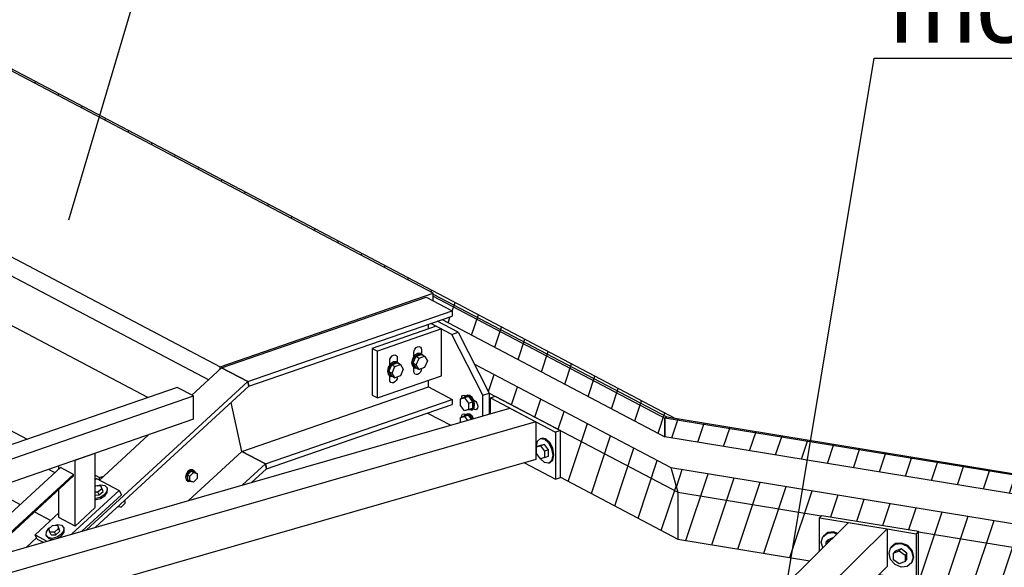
# Model space of a CAD drawing. Header units: millimetres. Extents: x 60 to 119230, y 44 to 9810.
# Tile 23 of 33: x 61146 to 63048, y 3657 to 4715. Entities that reach past the tile are written whole.
import ezdxf

# ---------------------------------------------------------------- set-up
doc = ezdxf.new("R2010")
doc.units = ezdxf.units.MM
doc.styles.add('Arial', font='ARIAL.TTF', dxfattribs={"height": 0.2})
pattern_1 = [(71.565, (63768.425, 8195.16), (-59.53125, -19.84375), [])]

# ---------------------------------------------------------------- blocks, each defined once
blk = doc.blocks.new('Part-10009 - 9115')
at = {"color": 7}
for p, q in [((61950.6, 4122.8), (61827, 4080.1)), ((61960.6, 4117.5), (61837.1, 4074.8)), ((61950.6, 4122.8), (61960.6, 4117.5)), ((61960.6, 4027.1), (61960.6, 4117.5)), ((61827, 4080.1), (61827, 3989.7)), ((61827, 4080.1), (61837.1, 4074.8)), ((61837.1, 3984.4), (61837.1, 4074.8)), ((61837.1, 3984.4), (61960.6, 4027.1)), ((61827, 3989.7), (61837.1, 3984.4))]:
    blk.add_line(p, q, dxfattribs=at)
blk = doc.blocks.new('Part-10003 - 9115')
h = blk.add_hatch()
h.set_pattern_fill('', color=96, scale=50, angle=45, style=0, pattern_type=0)
h.set_pattern_definition(pattern_1)
h.paths.add_polyline_path([(61789.3, 4132.7), (61835.9, 4148.9), (61789.3, 4132.7), (61685.6, 4096.9)])
h = blk.add_hatch()
h.set_pattern_fill('', color=96, scale=50, angle=45, style=0, pattern_type=0)
h.set_pattern_definition(pattern_1)
h.paths.add_polyline_path([(62040.6, 3989.5), (62033, 4004.4), (62004.7, 4059.9), (62033, 4004.4)])
h = blk.add_hatch()
h.set_pattern_fill('', color=96, scale=50, angle=45, style=0, pattern_type=0)
h.set_pattern_definition(pattern_1)
h.paths.add_polyline_path([(62417.2, 3711.5), (62417.2, 3802), (62403.4, 3849.9), (62024.7, 4049.4), (62053, 3993.8), (62053, 3953.1), (62055.2, 3953.7), (62055.2, 3984.4), (62064.5, 3987.6), (62190.4, 3921.3), (62190.4, 3831)])
at = {"color": 96}
for p, q in [((62024.7, 4049.4), (62403.4, 3849.9)), ((62053, 3993.8), (62417.2, 3802)), ((62403.4, 3849.9), (62417.2, 3802)), ((62190.4, 3831), (62417.2, 3711.5)), ((62417.2, 3802), (62417.2, 3711.5))]:
    blk.add_line(p, q, dxfattribs=at)
blk = doc.blocks.new('Part-10004 - 9115')
at = {"color": 7}
for p, q in [((61013.7, 4677.2), (60601.8, 4534.9)), ((61945, 4186.6), (61013.7, 4677.2)), ((60601.8, 4534.9), (61533.2, 4044.3)), ((60601.8, 4534.9), (60601.8, 4498.7)), ((60601.8, 4498.7), (61511.3, 4019.6)), ((61533.2, 4044.3), (61945, 4186.6)), ((61945, 4171.6), (61945, 4186.6)), ((61533.2, 4039.7), (61533.2, 4044.3))]:
    blk.add_line(p, q, dxfattribs=at)
blk = doc.blocks.new('Part-10008 - 9115')
h = blk.add_hatch()
h.set_pattern_fill('', color=96, scale=50, angle=45, style=0, pattern_type=0)
h.set_pattern_definition([(71.56505, (65251.576, 3961.35), (-59.53125, -19.84375), [])])
h.paths.add_polyline_path([(61962, 4135.8), (62392.1, 3909.2), (62392.1, 3945.4), (62395.7, 3947.6), (62411.8, 3944.9), (58388.4, 6064.3), (58381.7, 6062), (58346.4, 6080.6), (58341.8, 6079), (58341.8, 6042.8), (60912.2, 4688.8), (60943.1, 4699.5), (60993.4, 4672.9), (60993.4, 4670.2), (61007.1, 4674.9), (61011.8, 4676.5), (61013.7, 4677.2), (61945, 4186.6), (61945, 4171.6), (61981.4, 4152.5), (61981.4, 4142.5), (61972.8, 4139.6)])
at = {"color": 96}
for p, q in [((62411.8, 3944.9), (58388.4, 6064.3)), ((61945, 4184.9), (62395.7, 3947.6)), ((61945, 4180.9), (62392.1, 3945.4)), ((61962, 4135.8), (62392.1, 3909.2)), ((62395.7, 3947.6), (62392.1, 3945.4)), ((62392.1, 3945.4), (62392.1, 3909.2))]:
    blk.add_line(p, q, dxfattribs=at)
blk = doc.blocks.new('Part-10010 - 9115')
at = {"color": 7}
for p, q in [((61980.8, 4107), (61940.3, 4128.3)), ((61993.2, 4111.3), (61952.7, 4132.6)), ((61980.8, 4107), (61993.2, 4111.3)), ((62040.6, 3989.5), (61980.8, 4107)), ((61993.2, 4111.3), (62053, 3993.8)), ((62040.6, 3989.5), (62053, 3993.8)), ((62053, 3993.8), (62053, 3953.1)), ((62040.6, 3949.5), (62040.6, 3989.5)), ((61934, 3955.2), (61978.6, 3931.7))]:
    blk.add_line(p, q, dxfattribs=at)
blk = doc.blocks.new('Bolt-10011 - 9115')
at = {"color": 7}
for p, q in [((62005.5, 3985.1), (61997.7, 3982.4)), ((61997.7, 3982.4), (62005.3, 3984.7)), ((61997.7, 3969.9), (61997.7, 3982.4)), ((62000, 3983.8), (62000.4, 3986.8)), ((62000.1, 3983.2), (62000, 3983.8)), ((62000.4, 3986.8), (62001.7, 3988.9)), ((62001.7, 3988.9), (62003.7, 3989.8)), ((62003.7, 3989.8), (62006, 3989.2)), ((62004.7, 3984.8), (62004.9, 3986)), ((62004.9, 3986), (62008.4, 3989.1)), ((62013.1, 3987.4), (62005.3, 3984.7)), ((62005.3, 3984.7), (62012.8, 3974.5)), ((62013.1, 3987.4), (62005.5, 3985.1)), ((62006, 3989.2), (62007.6, 3988.4)), ((62008.4, 3989.1), (62010.7, 3989.9)), ((62008.4, 3989.1), (62013.1, 3988.4)), ((62015.4, 3989.2), (62010.7, 3989.9)), ((62012.8, 3974.5), (62020.6, 3977.1)), ((62012.8, 3974.5), (62012.8, 3961.9)), ((62013.1, 3988.4), (62017.8, 3984.1)), ((62013.1, 3987.4), (62020.6, 3977.1)), ((62020.1, 3984.9), (62015.4, 3989.2)), ((62017.8, 3984.1), (62021.2, 3977.3)), ((62023.6, 3978.1), (62020.1, 3984.9)), ((62020.6, 3977.1), (62020.6, 3964.6)), ((62021.2, 3977.3), (62022.5, 3969.9)), ((62022.3, 3980.6), (62024.8, 3979.3)), ((62024.8, 3970.7), (62023.6, 3978.1)), ((62024.8, 3979.3), (62027.1, 3977.4)), ((62027.1, 3977.4), (62029.1, 3974.5)), ((62029.1, 3974.5), (62030.4, 3971.1)), ((62005.3, 3959.6), (61997.7, 3969.9)), ((62012.8, 3961.9), (62005.3, 3959.6)), ((62013.1, 3961.3), (62012.5, 3961.8)), ((62012.8, 3961.9), (62020.6, 3964.6)), ((62017.8, 3960.6), (62013.1, 3961.3)), ((62021.2, 3963.8), (62017.8, 3960.6)), ((62017.8, 3960.6), (62020.1, 3961.4)), ((62020.1, 3961.4), (62023.6, 3964.6)), ((62022.5, 3969.9), (62021.2, 3963.8)), ((62024.8, 3962.1), (62022.3, 3963.4)), ((62023.6, 3964.6), (62024.8, 3970.7)), ((62027.1, 3961.5), (62024.8, 3962.1)), ((62029.1, 3962.4), (62027.1, 3961.5)), ((62030.4, 3964.5), (62029.1, 3962.4)), ((62030.4, 3971.1), (62030.8, 3967.5)), ((62030.8, 3967.5), (62030.4, 3964.5)), ((62005.5, 3948.9), (61997.7, 3946.3)), ((61997.7, 3946.3), (62005.3, 3948.5)), ((61997.7, 3937.2), (61997.7, 3946.3)), ((62000, 3947.6), (62000.4, 3950.7)), ((62000, 3947), (62000, 3947.6)), ((62000.4, 3950.7), (62001.7, 3952.8)), ((62001.7, 3952.8), (62003.7, 3953.6)), ((62003.7, 3953.6), (62006, 3953.1)), ((62004.6, 3948.6), (62004.9, 3949.8)), ((62004.9, 3949.8), (62008.3, 3952.9)), ((62013.1, 3951.2), (62005.3, 3948.5)), ((62005.3, 3948.5), (62010.8, 3941)), ((62013.1, 3951.2), (62005.5, 3948.9)), ((62006, 3953.1), (62007.6, 3952.2)), ((62008.3, 3952.9), (62010.7, 3953.7)), ((62008.3, 3952.9), (62013.1, 3952.3)), ((62015.4, 3953.1), (62010.7, 3953.7)), ((62013.1, 3952.3), (62017.8, 3947.9)), ((62018.9, 3943.3), (62013.1, 3951.2)), ((62020.1, 3948.8), (62015.4, 3953.1)), ((62017.8, 3947.9), (62020, 3943.6)), ((62022.4, 3944.3), (62020.1, 3948.8)), ((62022.3, 3944.4), (62022.5, 3944.3))]:
    blk.add_line(p, q, dxfattribs=at)
blk = doc.blocks.new('Part-10078 - 9115')
at = {"color": 7}
for p, q in [((61253.5, 3864), (61292.3, 3877.4)), ((61253.5, 3736.6), (61253.5, 3864)), ((61292.3, 3772.4), (61292.3, 3877.4)), ((61222, 3847.3), (61222, 3853.2)), ((61222, 3753.2), (61222, 3807.9)), ((61292.3, 3772.4), (61253.5, 3736.6)), ((61253.5, 3736.6), (61222, 3753.2))]:
    blk.add_line(p, q, dxfattribs=at)
blk = doc.blocks.new('Part-10019 - 9115')
at = {"color": 7}
for p, q in [((61089, 3724.7), (61224.8, 3849.9)), ((61250, 3836.6), (61224.8, 3849.9)), ((61070, 3670.7), (61250, 3836.6)), ((61074.7, 3672.1), (61250, 3833.6)), ((61250, 3833.6), (61250, 3836.6)), ((61032.6, 3672.8), (61046.2, 3685.3)), ((60763.2, 3388), (60891.2, 3506)), ((60765.7, 3387.3), (60895.9, 3507.3)), ((60752.8, 3414.9), (60818.6, 3475.5))]:
    blk.add_line(p, q, dxfattribs=at)
blk = doc.blocks.new('Bolt-11772 - 9115')
at = {"color": 7}
for p, q in [((61907.4, 4072), (61908, 4075.5)), ((61907.4, 4063.8), (61907.4, 4072)), ((61908, 4075.5), (61909.6, 4078.8)), ((61914.8, 4070), (61909, 4066.2)), ((61909.6, 4078.8), (61912, 4081.5)), ((61910.8, 4065.2), (61916.7, 4069)), ((61912, 4081.5), (61914.8, 4083.1)), ((61914.8, 4083.1), (61917.6, 4083.4)), ((61920.6, 4070.2), (61914.8, 4070)), ((61916.7, 4069), (61922.5, 4069.2)), ((61917.6, 4083.4), (61920, 4082.4)), ((61920, 4082.4), (61921.6, 4080.2)), ((61920.6, 4070.2), (61922.5, 4069.2)), ((61921.6, 4080.2), (61922.2, 4077.1)), ((61922.2, 4077.1), (61922.2, 4069.4)), ((61922.5, 4069.2), (61926.8, 4065.7)), ((61862.3, 4050.1), (61858.1, 4043.6)), ((61860.8, 4055.9), (61861.3, 4059.4)), ((61860.8, 4047.7), (61860.8, 4055.9)), ((61861.3, 4059.4), (61862.9, 4062.7)), ((61868.2, 4053.9), (61862.3, 4050.1)), ((61862.9, 4062.7), (61865.3, 4065.4)), ((61864.2, 4049.1), (61870, 4052.9)), ((61864.7, 4048.3), (61875.4, 4052.1)), ((61865.3, 4065.4), (61868.2, 4067)), ((61868.2, 4067), (61871, 4067.3)), ((61874, 4054.1), (61868.2, 4053.9)), ((61870, 4052.9), (61875.9, 4053.1)), ((61871, 4067.3), (61873.4, 4066.3)), ((61873.4, 4066.3), (61875, 4064.1)), ((61874, 4054.1), (61875.9, 4053.1)), ((61875, 4064.1), (61875.5, 4061)), ((61875.4, 4052.1), (61881.7, 4048.7)), ((61875.5, 4061), (61875.5, 4053.3)), ((61875.9, 4053.1), (61880.1, 4049.6)), ((61904.7, 4059.7), (61903.1, 4052.4)), ((61903.1, 4052.4), (61904.7, 4046.2)), ((61909, 4066.2), (61904.7, 4059.7)), ((61905, 4051.4), (61906.6, 4058.7)), ((61906.6, 4045.2), (61905, 4051.4)), ((61905.9, 4051.7), (61911.3, 4064.4)), ((61905.9, 4051.7), (61911.3, 4042.7)), ((61905.9, 4051.7), (61912.2, 4048.4)), ((61906.6, 4058.7), (61910.8, 4065.2)), ((61911.3, 4064.4), (61922.1, 4068.2)), ((61911.3, 4064.4), (61917.6, 4061.1)), ((61912.2, 4048.4), (61917.6, 4061.1)), ((61917.6, 4061.1), (61928.3, 4064.8)), ((61922.1, 4068.2), (61928.3, 4064.8)), ((61928.3, 4064.8), (61933.7, 4055.9)), ((61933.7, 4055.9), (61928.3, 4043.1)), ((61858.1, 4043.6), (61856.5, 4036.3)), ((61856.5, 4036.3), (61858.1, 4030.1)), ((61858.4, 4035.3), (61859.9, 4042.6)), ((61859.9, 4029.1), (61858.4, 4035.3)), ((61859.3, 4035.6), (61864.7, 4048.3)), ((61859.3, 4035.6), (61864.7, 4026.6)), ((61859.3, 4035.6), (61865.6, 4032.3)), ((61859.9, 4042.6), (61864.2, 4049.1)), ((61864.7, 4048.3), (61871, 4045)), ((61865.6, 4032.3), (61871, 4045)), ((61871, 4023.3), (61865.6, 4032.3)), ((61871, 4045), (61881.7, 4048.7)), ((61881.7, 4048.7), (61887.1, 4039.7)), ((61887.1, 4039.7), (61881.7, 4027)), ((61904.7, 4046.2), (61909, 4042.7)), ((61910.8, 4041.7), (61906.6, 4045.2)), ((61907.4, 4035.8), (61907.4, 4044)), ((61908, 4032.7), (61907.4, 4035.8)), ((61909.6, 4030.5), (61908, 4032.7)), ((61909, 4042.7), (61910.8, 4041.7)), ((61913.1, 4041.8), (61910.8, 4041.7)), ((61911.3, 4042.7), (61917.6, 4039.4)), ((61917.6, 4039.4), (61912.2, 4048.4)), ((61917.6, 4031.4), (61914.8, 4029.8)), ((61928.3, 4043.1), (61917.6, 4039.4)), ((61920, 4034.1), (61917.6, 4031.4)), ((61921.6, 4037.4), (61920, 4034.1)), ((61922.2, 4040.9), (61921.6, 4037.4)), ((61922.2, 4041), (61922.2, 4040.9)), ((61858.1, 4030.1), (61862.3, 4026.6)), ((61864.2, 4025.6), (61859.9, 4029.1)), ((61860.8, 4019.7), (61860.8, 4027.8)), ((61861.3, 4016.6), (61860.8, 4019.7)), ((61862.9, 4014.4), (61861.3, 4016.6)), ((61862.3, 4026.6), (61864.2, 4025.6)), ((61865.3, 4013.3), (61862.9, 4014.4)), ((61866.5, 4025.7), (61864.2, 4025.6)), ((61864.7, 4026.6), (61871, 4023.3)), ((61868.2, 4013.7), (61865.3, 4013.3)), ((61871, 4015.3), (61868.2, 4013.7)), ((61881.7, 4027), (61871, 4023.3)), ((61873.4, 4018), (61871, 4015.3)), ((61875, 4021.3), (61873.4, 4018)), ((61875.5, 4024.8), (61875, 4021.3)), ((61875.5, 4024.9), (61875.5, 4024.8)), ((61912, 4029.4), (61909.6, 4030.5)), ((61914.8, 4029.8), (61912, 4029.4))]:
    blk.add_line(p, q, dxfattribs=at)
blk = doc.blocks.new('Part-10041 - 9115')
at = {"color": 7}
for p, q in [((61450.6, 4004.8), (59810.1, 3438.1)), ((61482.1, 3988.2), (61450.6, 4004.8)), ((59841.5, 3421.5), (61482.1, 3988.2)), ((61482.1, 3943), (61482.1, 3988.2)), ((61482.1, 3943), (59850.6, 3379.4)), ((59810.1, 3438.1), (59841.5, 3421.5)), ((59850.6, 3379.4), (59841.5, 3421.5))]:
    blk.add_line(p, q, dxfattribs=at)
blk = doc.blocks.new('Part-10197 - 9115')
h = blk.add_hatch()
h.set_pattern_fill('', color=96, scale=50, angle=45, style=0, pattern_type=0)
h.set_pattern_definition([(71.56505, (68785.03, -1205.953), (-59.53125, -19.84375), [])])
h.paths.add_polyline_path([(68508.6, 2714.1), (68544.4, 2753.9), (68544.4, 2844.4), (62403.4, 3849.9), (62417.2, 3802), (62415.7, 3802.8), (62417.2, 3802), (62417.2, 3711.5), (62671.8, 3669.8), (62677.8, 3675.7), (62690.7, 3688.4), (62690.7, 3752.7), (62695, 3757.5), (62881.7, 3726.9), (62881.7, 3636.5), (62880.9, 3635.6), (65166.3, 3261.4), (65272, 3267.5), (65272.5, 3291.9), (65272.5, 3292.4), (65277.9, 3292.7), (65277.9, 3293.7), (65330, 3296.7), (65330.1, 3296.3), (65352.3, 3318.1), (65399, 3310.5), (65399, 3265.2), (65368.4, 3235.1), (65362.5, 3229.3)])
at = {"color": 96}
for p, q in [((62403.4, 3849.9), (68544.4, 2844.4)), ((62403.4, 3849.9), (62417.2, 3802)), ((62417.2, 3802), (62694.2, 3756.6)), ((62417.2, 3802), (62417.2, 3711.5)), ((62417.2, 3711.5), (62671.8, 3669.8)), ((62881.7, 3725.9), (68508.6, 2804.5))]:
    blk.add_line(p, q, dxfattribs=at)
blk = doc.blocks.new('Part-10241 - 9115')
at = {"color": 7}
for p, q in [((62055.2, 3984.4), (62064.5, 3987.6)), ((62055.2, 3953.7), (62055.2, 3984.4)), ((62055.2, 3984.4), (62143.2, 3938)), ((62064.5, 3987.6), (62190.4, 3921.3)), ((62143.3, 3938), (62181, 3918.1)), ((62190.4, 3921.3), (62181, 3918.1)), ((62181, 3918.1), (62181, 3827.7)), ((62190.4, 3830.9), (62190.4, 3921.3)), ((62121.1, 3859.2), (62181, 3827.7)), ((62181, 3827.7), (62190.4, 3830.9))]:
    blk.add_line(p, q, dxfattribs=at)
blk = doc.blocks.new('Part-10233 - 9115')
at = {"color": 7}
for p, q in [((60394.3, 3476.7), (62092.9, 3964.6)), ((62092.9, 3964.6), (62143.3, 3938.1)), ((62143.3, 3938.1), (60444.7, 3450.2)), ((62143.3, 3938.1), (62143.3, 3865.6)), ((62143.3, 3865.6), (60443.1, 3377.3)), ((60444.7, 3450.2), (60394.3, 3476.7)), ((60443.1, 3377.3), (60444.7, 3450.2))]:
    blk.add_line(p, q, dxfattribs=at)
blk = doc.blocks.new('Bolt-10242 - 9115')
at = {"color": 7}
for p, q in [((62144.1, 3890.3), (62146.2, 3900.5)), ((62146.2, 3900.5), (62151.9, 3905.8)), ((62151.9, 3905.8), (62154.3, 3906.6)), ((62151.9, 3905.8), (62159.8, 3904.7)), ((62162.1, 3905.5), (62154.3, 3906.6)), ((62159.8, 3904.7), (62167.7, 3897.5)), ((62170, 3898.3), (62162.1, 3905.5)), ((62175.8, 3887), (62170, 3898.3)), ((62144.5, 3887.9), (62144.1, 3890.3)), ((62152.3, 3892.3), (62144.5, 3889.6)), ((62144.5, 3889.6), (62152, 3891.9)), ((62144.5, 3877.1), (62144.5, 3889.6)), ((62159.8, 3894.6), (62152, 3891.9)), ((62152, 3891.9), (62159.6, 3881.6)), ((62159.8, 3894.6), (62152.3, 3892.3)), ((62167.4, 3884.3), (62159.6, 3881.6)), ((62159.6, 3881.6), (62159.6, 3869.1)), ((62167.4, 3884.3), (62159.8, 3894.6)), ((62167.4, 3871.8), (62167.4, 3884.3)), ((62167.7, 3897.5), (62173.4, 3886.2)), ((62173.4, 3886.2), (62175.5, 3873.8)), ((62177.9, 3874.6), (62175.8, 3887)), ((62152, 3866.8), (62144.5, 3877.1)), ((62151.9, 3866.6), (62151.4, 3867.7)), ((62159.8, 3859.4), (62151.9, 3866.6)), ((62159.6, 3869.1), (62152, 3866.8)), ((62159.6, 3869.1), (62167.4, 3871.8)), ((62173.4, 3863.6), (62167.7, 3858.3)), ((62170, 3859.1), (62175.8, 3864.4)), ((62175.5, 3873.8), (62173.4, 3863.6)), ((62175.8, 3864.4), (62177.9, 3874.6)), ((62167.7, 3858.3), (62159.8, 3859.4)), ((62167.7, 3858.3), (62170, 3859.1))]:
    blk.add_line(p, q, dxfattribs=at)
blk = doc.blocks.new('Part-11697 - 9115')
at = {"color": 7}
for p, q in [((61478.9, 3989.9), (61536.3, 4042.6)), ((61536.3, 4042.6), (61586.7, 4016.1)), ((61275, 3729.6), (61586.7, 4016.1)), ((61586.7, 4016.1), (61588.6, 4006.8)), ((61292.5, 3734.7), (61588.6, 4006.8)), ((61575.3, 3881), (61554.9, 3975.8)), ((61300.3, 3825.7), (61395.3, 3913)), ((61472.2, 3786.3), (61575.3, 3881)), ((61575.3, 3881), (61620.9, 3857)), ((61576.6, 3816.3), (61620.9, 3857)), ((61594.1, 3821.3), (61622.9, 3847.7)), ((61620.9, 3857), (61622.9, 3847.7)), ((61159.8, 3696.5), (61178.8, 3714.1))]:
    blk.add_line(p, q, dxfattribs=at)
blk = doc.blocks.new('Part-10252 - 9115')
at = {"color": 7}
for p, q in [((61970.7, 2979.1), (62746.7, 3743.6)), ((62821.4, 3731.4), (62045.4, 2966.9)), ((62746.7, 3743.6), (62821.4, 3731.4)), ((62821.4, 3731.4), (62821.4, 3658.9)), ((62784.8, 3622.8), (62821.4, 3658.9)), ((62256.9, 3102.9), (62748.2, 3586.8)), ((62188.3, 3035.2), (62220, 3066.5)), ((62045.4, 2966.9), (61970.7, 2979.1)), ((62044.6, 2893.8), (62126.7, 2974.6)), ((62044.6, 2893.8), (62045.4, 2966.9))]:
    blk.add_line(p, q, dxfattribs=at)
blk = doc.blocks.new('Part-10259 - 9115')
at = {"color": 7}
for p, q in [((62690.7, 3752.7), (62695, 3757.5)), ((62690.7, 3688.4), (62690.7, 3752.7)), ((62690.7, 3752.7), (62821.3, 3731.3)), ((62695, 3757.5), (62881.7, 3726.9)), ((62821.4, 3731.3), (62877.4, 3722.1)), ((62881.7, 3726.9), (62877.4, 3722.1)), ((62881.7, 3636.5), (62881.7, 3726.9)), ((62877.4, 3722.1), (62877.4, 3631.7)), ((62805.7, 3643.4), (62877.4, 3631.7)), ((62877.4, 3631.7), (62881.7, 3636.5))]:
    blk.add_line(p, q, dxfattribs=at)
blk = doc.blocks.new('Bolt-10260 - 9115')
at = {"color": 7}
for p, q in [((62694.3, 3705.5), (62697.4, 3716.3)), ((62697.4, 3716.3), (62705.9, 3723.2)), ((62697.4, 3716.3), (62698.5, 3717.5)), ((62707, 3724.4), (62698.5, 3717.5)), ((62706.4, 3709.8), (62702.8, 3705.8)), ((62702.8, 3705.8), (62712.1, 3709.5)), ((62705.9, 3723.2), (62717.6, 3724.3)), ((62716.4, 3713.8), (62706.4, 3709.8)), ((62718.7, 3725.5), (62707, 3724.4)), ((62717.6, 3724.3), (62724.3, 3721.5)), ((62725.4, 3722.6), (62718.7, 3725.5)), ((62697.1, 3694.8), (62694.3, 3705.5)), ((62702.8, 3705.8), (62702.8, 3700.4)), ((62825, 3684.1), (62828.1, 3694.9)), ((62828.1, 3694.9), (62836.6, 3701.8)), ((62828.1, 3694.9), (62829.2, 3696.1)), ((62837.7, 3703), (62829.2, 3696.1)), ((62833.5, 3684.4), (62844.7, 3688.9)), ((62836.6, 3701.8), (62848.3, 3702.9)), ((62848.3, 3692.8), (62837.1, 3688.4)), ((62849.4, 3704.1), (62837.7, 3703)), ((62848.3, 3692.8), (62844.7, 3688.9)), ((62844.7, 3688.9), (62855.9, 3680.8)), ((62848.3, 3702.9), (62860, 3698)), ((62859.5, 3684.7), (62848.3, 3692.8)), ((62861.1, 3699.2), (62849.4, 3704.1)), ((62860, 3698), (62868.5, 3688.3)), ((62869.6, 3689.5), (62861.1, 3699.2)), ((62872.7, 3677.7), (62869.6, 3689.5)), ((62828.1, 3672.3), (62825, 3684.1)), ((62836.6, 3662.6), (62828.1, 3672.3)), ((62837.1, 3688.4), (62833.5, 3684.4)), ((62833.5, 3671.9), (62833.5, 3684.4)), ((62844.7, 3663.8), (62833.5, 3671.9)), ((62859.5, 3684.7), (62855.9, 3680.8)), ((62855.9, 3680.8), (62855.9, 3668.2)), ((62855.9, 3668.2), (62859.5, 3672.2)), ((62859.5, 3672.2), (62859.5, 3684.7)), ((62868.5, 3688.3), (62871.7, 3676.5)), ((62871.7, 3676.5), (62868.5, 3665.7)), ((62869.6, 3666.9), (62872.7, 3677.7)), ((62848.3, 3657.7), (62836.6, 3662.6)), ((62855.9, 3668.2), (62844.7, 3663.8)), ((62860, 3658.8), (62848.3, 3657.7)), ((62868.5, 3665.7), (62860, 3658.8)), ((62868.5, 3665.7), (62869.6, 3666.9))]:
    blk.add_line(p, q, dxfattribs=at)
blk = doc.blocks.new('Bolt-11761 - 9115')
at = {"color": 7}
for p, q in [((61349.1, 3786.7), (61349.1, 3780.6)), ((61335.8, 3774.4), (61337.4, 3774.5)), ((61336.7, 3775.2), (61342.1, 3773.5)), ((61337.4, 3774.5), (61337.9, 3774.8)), ((61349.1, 3780.6), (61342.1, 3773.5))]:
    blk.add_line(p, q, dxfattribs=at)
blk = doc.blocks.new('Part-11701 - 9115')
at = {"color": 7}
for p, q in [((61536.3, 4042.6), (61931.1, 4179)), ((61931.1, 4179), (61981.4, 4152.5)), ((61586.7, 4016.1), (61981.4, 4152.5)), ((61981.4, 4152.5), (61981.4, 4142.5)), ((61588.6, 4006.8), (61981.4, 4142.5)), ((61935.8, 4117.7), (61935.8, 4126.8)), ((61586.7, 4016.1), (61536.3, 4042.6)), ((61588.6, 4006.8), (61586.7, 4016.1)), ((61935.8, 4005.6), (61935.8, 4018.5)), ((61575.3, 3881), (61935.8, 4005.6)), ((61935.8, 4005.6), (61981.4, 3981.5)), ((61575.3, 3881), (61554.9, 3975.8)), ((61620.9, 3857), (61981.4, 3981.5)), ((61981.4, 3981.5), (61981.4, 3971.6)), ((61622.9, 3847.7), (61981.4, 3971.6)), ((61620.9, 3857), (61575.3, 3881)), ((61622.9, 3847.7), (61620.9, 3857))]:
    blk.add_line(p, q, dxfattribs=at)
blk = doc.blocks.new('Part-11752 - 9115')
at = {"color": 7}
for p, q in [((60136.9, 4107.7), (60370.1, 4188.2)), ((60370.1, 4188.2), (61008.3, 3852)), ((60136.9, 4107.7), (60775.2, 3771.5)), ((60136.9, 4071.5), (60136.9, 4107.7)), ((60136.9, 4071.5), (60733.7, 3757.1)), ((61091.7, 3808.1), (61147.5, 3778.7)), ((61174.8, 3764.3), (61206.2, 3747.8)), ((60858.5, 3727.6), (60953.1, 3677.8)), ((60817, 3713.3), (60911.6, 3663.4)), ((60981.4, 3662.9), (61003, 3651.5)), ((60939.9, 3648.5), (60958.5, 3638.7))]:
    blk.add_line(p, q, dxfattribs=at)
blk = doc.blocks.new('Part-11759 - 9115')
at = {"color": 7}
for p, q in [((60602.5, 4401.8), (60369.4, 4321.3)), ((61393.6, 3985.1), (60602.5, 4401.8)), ((60369.4, 4321.3), (61160.5, 3904.6)), ((60369.4, 4285.1), (60369.4, 4321.3)), ((60369.4, 4285.1), (61119, 3890.2)), ((61202.3, 3846.3), (61214.2, 3840.1)), ((61292.3, 3835.1), (61300.7, 3830.7)), ((61300.7, 3830.7), (61308.7, 3833.4)), ((61300.7, 3826.1), (61300.7, 3830.7))]:
    blk.add_line(p, q, dxfattribs=at)
blk = doc.blocks.new('Bolt-11762 - 9115')
at = {"color": 7}
for p, q in [((61471, 3842.3), (61467.6, 3837.1)), ((61469.2, 3836.3), (61472.6, 3841.5)), ((61477.3, 3843.1), (61470.3, 3835.9)), ((61475.7, 3845.3), (61471, 3842.3)), ((61472.6, 3841.5), (61477.3, 3844.5)), ((61480.4, 3845.5), (61475.7, 3845.3)), ((61477.3, 3844.5), (61481.9, 3844.7)), ((61484.3, 3840.8), (61477.3, 3843.1)), ((61477.3, 3843.1), (61482, 3840.6)), ((61480.4, 3845.5), (61481.9, 3844.7)), ((61481.9, 3844.7), (61485.3, 3841.9)), ((61484.3, 3840.8), (61489, 3838.3)), ((61485.3, 3841.9), (61485.8, 3840)), ((61467.6, 3837.1), (61466.4, 3831.3)), ((61466.4, 3831.3), (61467.6, 3826.3)), ((61467.6, 3826.3), (61471, 3823.5)), ((61467.9, 3830.4), (61469.2, 3836.3)), ((61469.2, 3825.4), (61467.9, 3830.4)), ((61472.6, 3822.7), (61469.2, 3825.4)), ((61470.3, 3835.9), (61470.3, 3826.6)), ((61470.3, 3835.9), (61475, 3833.5)), ((61470.3, 3826.6), (61475, 3824.1)), ((61471, 3823.5), (61472.6, 3822.7)), ((61477.3, 3822.8), (61472.6, 3822.7)), ((61475, 3833.5), (61482, 3840.6)), ((61475, 3824.1), (61475, 3833.5)), ((61482, 3821.8), (61475, 3824.1)), ((61477.3, 3822.8), (61477.8, 3823.2)), ((61482, 3840.6), (61489, 3838.3)), ((61489, 3828.9), (61482, 3821.8)), ((61489, 3838.3), (61489, 3828.9))]:
    blk.add_line(p, q, dxfattribs=at)
blk = doc.blocks.new('Part-11796 - 9115')
at = {"color": 7}
for p, q in [((61292.3, 3827), (61294.4, 3828.9)), ((61294.4, 3828.9), (61338.5, 3805.6)), ((61338.5, 3805.6), (61247, 3721.6)), ((61338.5, 3805.6), (61342.6, 3797.3)), ((61342.6, 3797.3), (61266.2, 3727.1)), ((61175.9, 3719.9), (61222, 3762.3)), ((61180, 3711.6), (61175.9, 3719.9)), ((61175.9, 3719.9), (61199, 3707.8)), ((61180, 3711.6), (61191.4, 3705.6))]:
    blk.add_line(p, q, dxfattribs=at)
blk = doc.blocks.new('Bolt-11797 - 9115')
at = {"color": 7}
for p, q in [((61292.3, 3813.9), (61293.4, 3814.8)), ((61293.4, 3814.8), (61302.6, 3815.2)), ((61295.9, 3814.9), (61303.3, 3816.6)), ((61304.7, 3808.9), (61297.4, 3802.2)), ((61300, 3797), (61307.3, 3803.7)), ((61305.2, 3810), (61302.6, 3815.2)), ((61302.6, 3815.2), (61304.7, 3808.9)), ((61303.3, 3816.6), (61310.9, 3815.2)), ((61307.3, 3803.7), (61304.7, 3808.9)), ((61307.3, 3803.7), (61305.2, 3810)), ((61314.5, 3803.9), (61309.6, 3797.2)), ((61310.9, 3815.2), (61315, 3810.5)), ((61315, 3810.5), (61314.5, 3803.9)), ((61316, 3808.4), (61315, 3810.5)), ((61315.5, 3801.8), (61316, 3808.4)), ((61297.4, 3802.2), (61292.3, 3802)), ((61292.3, 3796.7), (61300, 3797)), ((61292.6, 3790), (61292.3, 3790)), ((61292.3, 3788.2), (61293.7, 3787.9)), ((61301.6, 3792.1), (61292.6, 3790)), ((61293.7, 3787.9), (61302.6, 3790)), ((61300, 3797), (61297.4, 3802.2)), ((61309.6, 3797.2), (61301.6, 3792.1)), ((61302.6, 3790), (61310.7, 3795.1)), ((61310.7, 3795.1), (61315.5, 3801.8)), ((61197.8, 3725.8), (61202.7, 3732.6)), ((61202.5, 3731.3), (61209.7, 3737.9)), ((61204.5, 3725), (61202.5, 3731.3)), ((61202.7, 3732.6), (61206.5, 3735)), ((61209.7, 3737.9), (61219, 3738.3)), ((61212.3, 3738), (61219.7, 3739.8)), ((61221, 3732), (61213.8, 3725.3)), ((61216.4, 3720.1), (61223.6, 3726.8)), ((61221.6, 3733.1), (61219, 3738.3)), ((61219, 3738.3), (61221, 3732)), ((61219.7, 3739.8), (61227.2, 3738.3)), ((61223.6, 3726.8), (61221, 3732)), ((61223.6, 3726.8), (61221.6, 3733.1)), ((61230.9, 3727), (61226, 3720.3)), ((61227.2, 3738.3), (61231.3, 3733.6)), ((61231.3, 3733.6), (61230.9, 3727)), ((61232.3, 3731.6), (61231.3, 3733.6)), ((61231.9, 3725), (61232.3, 3731.6)), ((61197.3, 3719.2), (61197.8, 3725.8)), ((61201.4, 3714.6), (61197.3, 3719.2)), ((61198.4, 3717.2), (61197.3, 3719.2)), ((61198.4, 3717.2), (61202.5, 3712.5)), ((61209, 3713.1), (61201.4, 3714.6)), ((61202.5, 3712.5), (61210, 3711)), ((61213.8, 3725.3), (61204.5, 3725)), ((61207.1, 3719.8), (61204.5, 3725)), ((61207.1, 3719.8), (61216.4, 3720.1)), ((61218, 3715.2), (61209, 3713.1)), ((61210, 3711), (61210.9, 3711.2)), ((61216.4, 3720.1), (61213.8, 3725.3)), ((61226, 3720.3), (61218, 3715.2)), ((61220.2, 3713.9), (61227, 3718.2)), ((61227, 3718.2), (61231.9, 3725))]:
    blk.add_line(p, q, dxfattribs=at)
blk = doc.blocks.new('Part-13299 - 9115')
h = blk.add_hatch()
h.set_pattern_fill('', color=96, scale=50, angle=45, style=0, pattern_type=0)
h.set_pattern_definition([(71.56505, (68901.45, -1052.03), (-59.53125, -19.84375), [])])
h.paths.add_polyline_path([(68517.9, 2939), (68517.9, 2945.1), (62395.7, 3947.6), (62392.1, 3945.4), (62392.1, 3909.2), (68515.8, 2906.5), (68537.3, 2930.4), (68537.3, 2935.8)])
at = {"color": 96}
for p, q in [((62392.1, 3945.4), (62395.7, 3947.6)), ((68515.8, 2942.7), (62392.1, 3945.4)), ((62392.1, 3909.2), (62392.1, 3945.4)), ((62395.7, 3947.6), (68517.9, 2945.1)), ((68515.8, 2906.5), (62392.1, 3909.2))]:
    blk.add_line(p, q, dxfattribs=at)
blk = doc.blocks.new('Text-37738 - 9115')
at = {"color": 136}
for p, q in [((62618.8, 3570.4), (62796.5, 4640.3)), ((62796.5, 4640.3), (65614.3, 4640.3))]:
    blk.add_line(p, q, dxfattribs=at)
at = {"color": 30, "style": 'Arial'}
blk.add_text('montażu siatki bezpieczeństwa', height=143.262, dxfattribs=at).set_placement((62826.5, 4670.3))
blk = doc.blocks.new('Text-37743 - 9115')
at = {"color": 136}
blk.add_line((61241.4, 4328.3), (61540.7, 5339.8), dxfattribs=at)

msp = doc.modelspace()

# ---------------------------------------------------------------- block references
for name in ['Part-10008 - 9115', 'Part-10003 - 9115', 'Text-37743 - 9115', 'Text-37738 - 9115', 'Part-10004 - 9115', 'Part-11759 - 9115', 'Part-11752 - 9115', 'Part-11701 - 9115', 'Part-10010 - 9115', 'Part-10009 - 9115', 'Bolt-11772 - 9115', 'Part-11697 - 9115', 'Part-10041 - 9115', 'Bolt-10011 - 9115', 'Part-10241 - 9115', 'Part-10233 - 9115', 'Part-13299 - 9115', 'Bolt-10242 - 9115', 'Part-10078 - 9115', 'Part-10019 - 9115', 'Bolt-11762 - 9115', 'Part-10197 - 9115', 'Part-11796 - 9115', 'Bolt-11797 - 9115', 'Bolt-11761 - 9115', 'Part-10259 - 9115', 'Part-10252 - 9115', 'Bolt-10260 - 9115']:
    msp.add_blockref(name, (0, 0))

doc.saveas('drawing.dxf')
